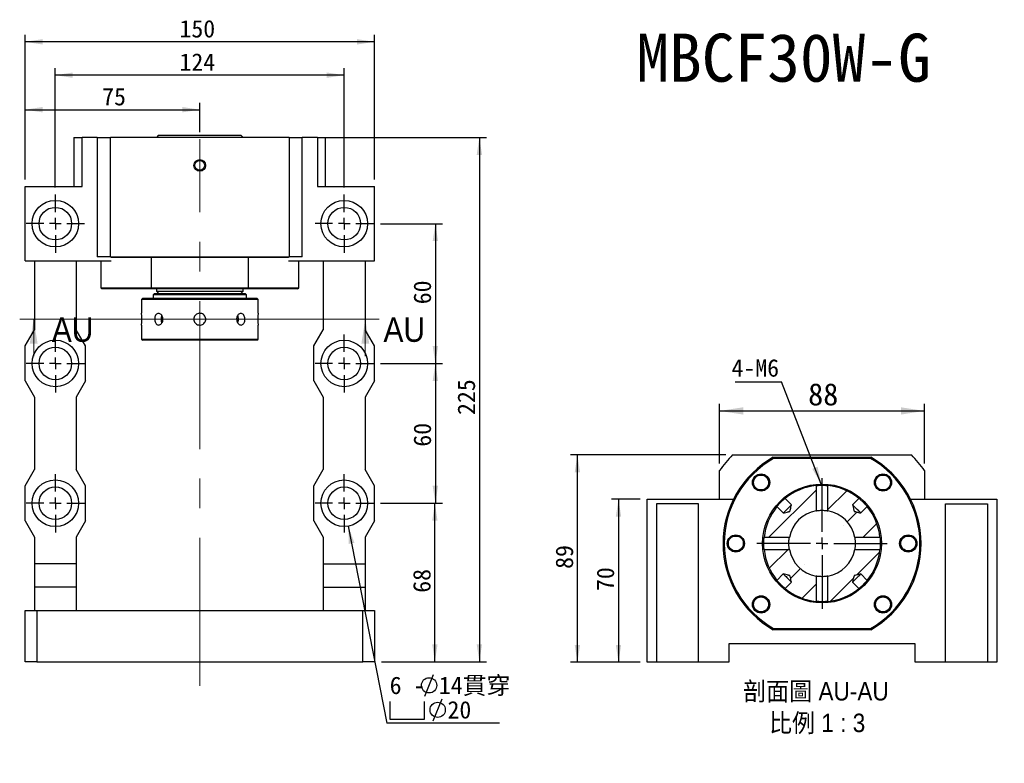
# Model space of a CAD drawing. Header units: millimetres. Extents: x 90 to 845, y 30 to 598.
# Tile 2 of 5: x 95 to 517, y 279 to 598. Entities that reach past the tile are written whole.
import ezdxf

# ---------------------------------------------------------------- set-up
doc = ezdxf.new("R2010")
doc.units = ezdxf.units.MM
doc.header["$LTSCALE"] = 3
doc.linetypes.add('CENTERX2', pattern=[20.32, 12.7, -2.54, 2.54, -2.54])
doc.layers.add('圖層0', color=7, linetype='Continuous')
doc.styles.add('SLDTEXTSTYLE0', font='MINGLIU.TTC')
doc.styles.add('SLDTEXTSTYLE1', font='GOTHIC.TTF', dxfattribs={"width": 0.913})
doc.styles.add('SLDTEXTSTYLE2', font='MINGLIU.TTC', dxfattribs={"bigfont": 'bigfont'})
doc.styles.add('SLDTEXTSTYLE3', font='GOTHIC.TTF', dxfattribs={"width": 0.913, "bigfont": 'bigfont'})
doc.styles.get("Standard").update_dxf_attribs({"font": 'MINGLIU.TTC'})
doc.dimstyles.new('SLDDIMSTYLE0', dxfattribs={"dimtxt": 0.18, "dimasz": 7.5, "dimexe": 0, "dimexo": 0.0625, "dimgap": 0, "dimtad": 0, "dimtih": 1, "dimtoh": 1, "dimdec": 0, "dimrnd": 1e-09, "dimzin": 0, "dimdsep": 46, "dimtxsty": 'Standard', "dimsah": 1, "dimcen": 0.09, "dimadec": 0, "dimazin": 0, "dimtfac": 7.5, "dimtdec": 0, "dimtofl": 0, "dimtmove": 0, "dimatfit": 3, "dimfxl": 0, "dimfrac": 2, "dimtolj": 1, "dimtzin": 0, "dimarcsym": 0})
doc.dimstyles.new('SLDDIMSTYLE3', dxfattribs={"dimtxt": 7.5, "dimasz": 7.5, "dimexe": 0, "dimexo": 0.0625, "dimgap": 1.875, "dimtad": 1, "dimrnd": 1e-09, "dimzin": 12, "dimdsep": 46, "dimtxsty": 'SLDTEXTSTYLE0', "dimsah": 1, "dimcen": 0.09, "dimadec": 0, "dimazin": 3, "dimtfac": 1, "dimtofl": 0, "dimtmove": 0, "dimatfit": 3, "dimfxl": 0, "dimfrac": 2, "dimtolj": 1, "dimtzin": 12, "dimarcsym": 0})
doc.dimstyles.new('SLDDIMSTYLE4', dxfattribs={"dimtxt": 10.169922, "dimasz": 7.5, "dimexe": 0, "dimexo": 0.0625, "dimgap": 2.54248, "dimtad": 1, "dimrnd": 1e-09, "dimzin": 12, "dimdsep": 46, "dimtxsty": 'SLDTEXTSTYLE0', "dimsah": 1, "dimcen": 0.09, "dimadec": 0, "dimazin": 3, "dimtfac": 1, "dimtofl": 0, "dimtmove": 0, "dimatfit": 3, "dimfxl": 0, "dimfrac": 2, "dimtolj": 1, "dimtzin": 12, "dimarcsym": 0})

# ---------------------------------------------------------------- blocks, each defined once
blk = doc.blocks.new('_D_1')
at = {"layer": '圖層0', "color": 7}
for p, q in [((97.12, 529.57), (97.12, 562.48)), ((172.12, 549.77), (172.12, 562.48)), ((97.12, 559.48), (172.12, 559.48))]:
    blk.add_line(p, q, dxfattribs=at)
for points in [[(97.12, 559.48), (104.62, 558.33), (104.62, 560.64)], [(172.12, 559.48), (164.62, 560.64), (164.62, 558.33)]]:
    blk.add_solid(points, dxfattribs=at)
at = {"layer": '圖層0', "color": 7, "insert": (130.23, 568.85), "char_height": 7.5, "attachment_point": 1, "style": 'SLDTEXTSTYLE0'}
blk.add_mtext('75', dxfattribs=at)
blk = doc.blocks.new('_D_2')
at = {"layer": '圖層0', "color": 7}
for p, q in [((110.12, 526.07), (110.12, 577.3)), ((234.12, 526.07), (234.12, 577.3)), ((234.12, 574.3), (110.12, 574.3))]:
    blk.add_line(p, q, dxfattribs=at)
for points in [[(110.12, 574.3), (117.62, 573.14), (117.62, 575.45)], [(234.12, 574.3), (226.62, 575.45), (226.62, 573.14)]]:
    blk.add_solid(points, dxfattribs=at)
at = {"layer": '圖層0', "color": 7, "insert": (163.42, 583.66), "char_height": 7.5, "attachment_point": 1, "style": 'SLDTEXTSTYLE0'}
blk.add_mtext('124', dxfattribs=at)
blk = doc.blocks.new('_D_3')
at = {"layer": '圖層0', "color": 7}
for p, q in [((97.12, 529.57), (97.12, 591.61)), ((247.12, 588.61), (97.12, 588.61)), ((247.12, 529.57), (247.12, 591.61))]:
    blk.add_line(p, q, dxfattribs=at)
for points in [[(97.12, 588.61), (104.62, 587.45), (104.62, 589.76)], [(247.12, 588.61), (239.62, 589.76), (239.62, 587.45)]]:
    blk.add_solid(points, dxfattribs=at)
at = {"layer": '圖層0', "color": 7, "insert": (163.42, 597.97), "char_height": 7.5, "attachment_point": 1, "style": 'SLDTEXTSTYLE0'}
blk.add_mtext('150', dxfattribs=at)
blk = doc.blocks.new('_D_4')
at = {"layer": '圖層0', "color": 7}
for p, q in [((249.62, 510.57), (276.24, 510.57)), ((273.24, 510.57), (273.24, 450.57)), ((249.62, 450.57), (276.24, 450.57))]:
    blk.add_line(p, q, dxfattribs=at)
for points in [[(273.24, 510.57), (272.08, 503.07), (274.39, 503.07)], [(273.24, 450.57), (274.39, 458.07), (272.08, 458.07)]]:
    blk.add_solid(points, dxfattribs=at)
at = {"layer": '圖層0', "color": 7, "insert": (263.87, 475.99), "char_height": 7.5, "attachment_point": 1, "rotation": 90, "style": 'SLDTEXTSTYLE0'}
blk.add_mtext('60', dxfattribs=at)
blk = doc.blocks.new('_D_5')
at = {"layer": '圖層0', "color": 7}
for p, q in [((249.62, 450.57), (276.24, 450.57)), ((273.24, 450.57), (273.24, 390.57)), ((249.62, 390.57), (276.24, 390.57))]:
    blk.add_line(p, q, dxfattribs=at)
for points in [[(273.24, 450.57), (272.08, 443.07), (274.39, 443.07)], [(273.24, 390.57), (274.39, 398.07), (272.08, 398.07)]]:
    blk.add_solid(points, dxfattribs=at)
at = {"layer": '圖層0', "color": 7, "insert": (263.87, 414.86), "char_height": 7.5, "attachment_point": 1, "rotation": 90, "style": 'SLDTEXTSTYLE0'}
blk.add_mtext('60', dxfattribs=at)
blk = doc.blocks.new('_D_6')
at = {"layer": '圖層0', "color": 7}
for p, q in [((225.67, 547.57), (295.12, 547.57)), ((292.12, 547.57), (292.12, 322.57)), ((250.12, 322.57), (295.12, 322.57))]:
    blk.add_line(p, q, dxfattribs=at)
for points in [[(292.12, 547.57), (290.97, 540.07), (293.28, 540.07)], [(292.12, 322.57), (293.28, 330.07), (290.97, 330.07)]]:
    blk.add_solid(points, dxfattribs=at)
at = {"layer": '圖層0', "color": 7, "insert": (282.76, 428.48), "char_height": 7.5, "attachment_point": 1, "rotation": 90, "style": 'SLDTEXTSTYLE0'}
blk.add_mtext('225', dxfattribs=at)
blk = doc.blocks.new('_D_7')
at = {"layer": '圖層0', "color": 7}
for p, q in [((249.62, 390.57), (276.03, 390.57)), ((273.03, 322.57), (273.03, 390.57)), ((250.12, 322.57), (276.03, 322.57))]:
    blk.add_line(p, q, dxfattribs=at)
for points in [[(273.03, 390.57), (271.88, 383.07), (274.18, 383.07)], [(273.03, 322.57), (274.18, 330.07), (271.88, 330.07)]]:
    blk.add_solid(points, dxfattribs=at)
at = {"layer": '圖層0', "color": 7, "insert": (263.67, 352.18), "char_height": 7.5, "attachment_point": 1, "rotation": 90, "style": 'SLDTEXTSTYLE0'}
blk.add_mtext('68', dxfattribs=at)
blk = doc.blocks.new('SW_SYMBOL_HOLE_DIAM')
at = {"layer": '圖層0', "color": 0}
blk.add_line((900, 0), (2100, 3000), dxfattribs=at)
blk.add_circle((1500, 1500), 1050, dxfattribs=at)
blk = doc.blocks.new('SW_SYMBOL_HOLE_SPOT')
at = {"layer": '圖層0', "color": 0}
for p, q in [((0, 2625), (0, 225)), ((4800, 225), (4800, 2625)), ((0, 225), (4800, 225))]:
    blk.add_line(p, q, dxfattribs=at)
blk = doc.blocks.new('SW_NOTE_1')
at = {"layer": '圖層0', "color": 0}
blk.add_line((48.27, 0), (0, 0), dxfattribs=at)
at = {"layer": '圖層0', "color": 0, "xscale": 0.003121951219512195, "yscale": 0.003121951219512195, "zscale": 0.003121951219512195}
for name, p in [('SW_SYMBOL_HOLE_DIAM', (13.41, 11.61)), ('SW_SYMBOL_HOLE_SPOT', (1.2, 1.11)), ('SW_SYMBOL_HOLE_DIAM', (17.12, 1.11))]:
    blk.add_blockref(name, p, dxfattribs=at)
at = {"layer": '圖層0', "color": 0, "char_height": 7.5, "attachment_point": 1}
for s, insert, style in [('6 - ', (1.2, 20.05), 'SLDTEXTSTYLE0'), ('14\\M+18AD1\\M+190FA', (22.31, 20.05), 'SLDTEXTSTYLE2'), ('20', (26.02, 9.55), 'SLDTEXTSTYLE0')]:
    blk.add_mtext(s, dxfattribs=dict(at, insert=insert, style=style))
blk = doc.blocks.new('SW_CENTERMARKSYMBOL_1')
at = {"layer": '圖層0', "color": 0}
for p, q in [((0, 5), (0, 12.5)), ((-5, 0), (-12.5, 0)), ((0, 0), (-2.5, 0)), ((0, 0), (0, 2.5)), ((0, 0), (0, -2.5)), ((0, 0), (2.5, 0)), ((5, 0), (12.5, 0)), ((0, -5), (0, -12.5))]:
    blk.add_line(p, q, dxfattribs=at)
blk = doc.blocks.new('SW_CENTERMARKSYMBOL_2')
at = {"layer": '圖層0', "color": 0}
for p, q in [((0, 5), (0, 12.5)), ((-5, 0), (-12.5, 0)), ((0, 0), (-2.5, 0)), ((0, 0), (0, 2.5)), ((0, 0), (0, -2.5)), ((0, 0), (2.5, 0)), ((5, 0), (12.5, 0)), ((0, -5), (0, -12.5))]:
    blk.add_line(p, q, dxfattribs=at)
blk = doc.blocks.new('SW_CENTERMARKSYMBOL_3')
at = {"layer": '圖層0', "color": 0}
for p, q in [((0, 5), (0, 12.5)), ((-5, 0), (-12.5, 0)), ((0, 0), (-2.5, 0)), ((0, 0), (0, 2.5)), ((0, 0), (0, -2.5)), ((0, 0), (2.5, 0)), ((5, 0), (12.5, 0)), ((0, -5), (0, -12.5))]:
    blk.add_line(p, q, dxfattribs=at)
blk = doc.blocks.new('SW_CENTERMARKSYMBOL_4')
at = {"layer": '圖層0', "color": 0}
for p, q in [((0, 5), (0, 12.5)), ((-5, 0), (-12.5, 0)), ((0, 0), (-2.5, 0)), ((0, 0), (0, 2.5)), ((0, 0), (0, -2.5)), ((0, 0), (2.5, 0)), ((5, 0), (12.5, 0)), ((0, -5), (0, -12.5))]:
    blk.add_line(p, q, dxfattribs=at)
blk = doc.blocks.new('SW_CENTERMARKSYMBOL_5')
at = {"layer": '圖層0', "color": 0}
for p, q in [((0, 5), (0, 12.5)), ((-5, 0), (-12.5, 0)), ((0, 0), (-2.5, 0)), ((0, 0), (0, 2.5)), ((0, 0), (0, -2.5)), ((0, 0), (2.5, 0)), ((5, 0), (12.5, 0)), ((0, -5), (0, -12.5))]:
    blk.add_line(p, q, dxfattribs=at)
blk = doc.blocks.new('SW_CENTERMARKSYMBOL_6')
at = {"layer": '圖層0', "color": 0}
for p, q in [((0, 5), (0, 12.5)), ((-5, 0), (-12.5, 0)), ((0, 0), (-2.5, 0)), ((0, 0), (0, 2.5)), ((0, 0), (0, -2.5)), ((0, 0), (2.5, 0)), ((5, 0), (12.5, 0)), ((0, -5), (0, -12.5))]:
    blk.add_line(p, q, dxfattribs=at)
blk = doc.blocks.new('_D_8')
at = {"layer": '圖層0', "color": 7}
for p, q in [((395.2, 407.63), (395.2, 433.21)), ((483.2, 407.63), (483.2, 433.21)), ((395.2, 430.21), (483.2, 430.21))]:
    blk.add_line(p, q, dxfattribs=at)
for points in [[(395.2, 430.21), (405.37, 428.64), (405.37, 431.77)], [(483.2, 430.21), (473.03, 431.77), (473.03, 428.64)]]:
    blk.add_solid(points, dxfattribs=at)
at = {"layer": '圖層0', "color": 7, "insert": (433.24, 442.1), "char_height": 9.525, "attachment_point": 1, "style": 'SLDTEXTSTYLE0'}
blk.add_mtext('88', dxfattribs=at)
blk = doc.blocks.new('_D_9')
at = {"layer": '圖層0', "color": 7}
for p, q in [((361.2, 392.32), (348.83, 392.32)), ((351.83, 392.32), (351.83, 322.32)), ((361.2, 322.32), (348.83, 322.32))]:
    blk.add_line(p, q, dxfattribs=at)
for points in [[(351.83, 392.32), (350.68, 384.82), (352.99, 384.82)], [(351.83, 322.32), (352.99, 329.82), (350.68, 329.82)]]:
    blk.add_solid(points, dxfattribs=at)
at = {"layer": '圖層0', "color": 7, "insert": (342.47, 352.93), "char_height": 7.5, "attachment_point": 1, "rotation": 90, "style": 'SLDTEXTSTYLE0'}
blk.add_mtext('70', dxfattribs=at)
blk = doc.blocks.new('_D_10')
at = {"layer": '圖層0', "color": 7}
for p, q in [((397.84, 411.32), (331.2, 411.32)), ((334.2, 322.32), (334.2, 411.32)), ((361.2, 322.32), (331.2, 322.32))]:
    blk.add_line(p, q, dxfattribs=at)
for points in [[(334.2, 411.32), (333.05, 403.82), (335.36, 403.82)], [(334.2, 322.32), (335.36, 329.82), (333.05, 329.82)]]:
    blk.add_solid(points, dxfattribs=at)
at = {"layer": '圖層0', "color": 7, "insert": (324.84, 362.43), "char_height": 7.5, "attachment_point": 1, "rotation": 90, "style": 'SLDTEXTSTYLE0'}
blk.add_mtext('89', dxfattribs=at)
blk = doc.blocks.new('SW_NOTE_2')
at = {"layer": '圖層0', "color": 0, "char_height": 7.9375, "attachment_point": 2, "style": 'SLDTEXTSTYLE3'}
for s, insert in [('\\M+19655\\M+196CA\\M+19AA4 AU-AU', (32.99, 10.14)), ('\\M+194E4\\M+197E1 1 : 3', (33.51, -3.44))]:
    blk.add_mtext(s, dxfattribs=dict(at, insert=insert))
blk = doc.blocks.new('SW_NOTE_3')
at = {"layer": '圖層0', "color": 0}
blk.add_line((-19.91, 0), (0, 0), dxfattribs=at)
at = {"layer": '圖層0', "color": 0, "insert": (-21.41, 9.7), "char_height": 7.5, "attachment_point": 1, "style": 'SLDTEXTSTYLE0'}
blk.add_mtext('4-M6', dxfattribs=at)
blk = doc.blocks.new('SW_CENTERMARKSYMBOL_7')
at = {"layer": '圖層0', "color": 0}
for p, q in [((0, 5), (0, 28)), ((-5, 0), (-28, 0)), ((0, 0), (-2.5, 0)), ((0, 0), (0, 2.5)), ((0, 0), (0, -2.5)), ((0, 0), (2.5, 0)), ((5, 0), (28, 0)), ((0, -5), (0, -28))]:
    blk.add_line(p, q, dxfattribs=at)

msp = doc.modelspace()

# ---------------------------------------------------------------- hatches: boundary and pattern name
at = {"linetype": 'Continuous', "lineweight": 18}
h = msp.add_hatch(dxfattribs=at)
h.set_pattern_fill('ANSI31', scale=3, style=0)
edge = h.paths.add_edge_path(flags=0)
edge.add_line((423.381, 392.68), (426.121, 389.94))
edge.add_spline(control_points=[(426.121, 389.94), (425.958, 389.286), (425.795, 388.633), (425.631, 387.98), (425.577, 387.764), (425.525, 387.549), (425.465, 387.335), (425.45, 387.281), (425.437, 387.225), (425.411, 387.175), (425.403, 387.16), (425.393, 387.146), (425.38, 387.135), (425.367, 387.124), (425.352, 387.115), (425.337, 387.109), (425.31, 387.097), (425.282, 387.088), (425.254, 387.079), (425.202, 387.064), (425.15, 387.05), (425.098, 387.036), (424.999, 387.01), (424.899, 386.985), (424.8, 386.959), (424.607, 386.911), (424.415, 386.863), (424.222, 386.814), (423.85, 386.721), (423.478, 386.628), (423.106, 386.535), (422.933, 386.492), (422.76, 386.449), (422.587, 386.406)], knot_values=[0.009641, 0.009641, 0.009641, 0.009641, 0.0116618, 0.0116618, 0.0116618, 0.0123274, 0.0123274, 0.0123274, 0.012496, 0.012496, 0.012496, 0.0125475, 0.0125475, 0.0125475, 0.0125979, 0.0125979, 0.0125979, 0.0126855, 0.0126855, 0.0126855, 0.0128452, 0.0128452, 0.0128452, 0.0131511, 0.0131511, 0.0131511, 0.0137413, 0.0137413, 0.0137413, 0.0148826, 0.0148826, 0.0148826, 0.0154131, 0.0154131, 0.0154131, 0.0154131], weights=[1, 1, 1, 1, 1, 1, 1, 1, 1, 1, 1, 1, 1, 1, 1, 1, 1, 1, 1, 1, 1, 1, 1, 1, 1, 1, 1, 1, 1, 1, 1, 1, 1, 1], degree=3, periodic=0)
edge.add_line((422.587, 386.406), (419.847, 389.146))
edge.add_arc((439.203, 373.324), 25, 140.73691, 174.14786)
edge.add_line((414.333, 375.873), (425.183, 375.873))
edge.add_arc((439.203, 373.324), 14.25, 100.30452, 169.69548, ccw=False)
edge.add_line((436.654, 387.344), (436.654, 398.193))
edge.add_arc((439.203, 373.324), 25, 95.85214, 129.26309)
h = msp.add_hatch(dxfattribs=at)
h.set_pattern_fill('ANSI31', scale=3, style=0)
edge = h.paths.add_edge_path(flags=0)
edge.add_line((452.285, 389.94), (455.025, 392.68))
edge.add_arc((439.203, 373.324), 25, 50.73691, 84.14786)
edge.add_line((441.752, 398.193), (441.752, 387.344))
edge.add_arc((439.203, 373.324), 14.25, 10.30452, 79.69548, ccw=False)
edge.add_line((453.223, 375.873), (464.073, 375.873))
edge.add_arc((439.203, 373.324), 25, 5.85214, 39.26309)
edge.add_line((458.559, 389.146), (455.819, 386.406))
edge.add_spline(control_points=[(455.819, 386.406), (455.166, 386.569), (454.512, 386.732), (453.859, 386.896), (453.644, 386.95), (453.428, 387.002), (453.214, 387.061), (453.16, 387.076), (453.105, 387.089), (453.055, 387.116), (453.04, 387.124), (453.025, 387.134), (453.014, 387.147), (453.003, 387.16), (452.995, 387.175), (452.988, 387.19), (452.976, 387.217), (452.967, 387.245), (452.959, 387.273), (452.943, 387.325), (452.929, 387.377), (452.916, 387.428), (452.889, 387.528), (452.864, 387.628), (452.839, 387.727), (452.79, 387.92), (452.742, 388.112), (452.694, 388.304), (452.601, 388.677), (452.508, 389.049), (452.415, 389.421), (452.372, 389.594), (452.329, 389.767), (452.285, 389.94)], knot_values=[0.009641, 0.009641, 0.009641, 0.009641, 0.0116618, 0.0116618, 0.0116618, 0.0123274, 0.0123274, 0.0123274, 0.012496, 0.012496, 0.012496, 0.0125475, 0.0125475, 0.0125475, 0.0125979, 0.0125979, 0.0125979, 0.0126855, 0.0126855, 0.0126855, 0.0128452, 0.0128452, 0.0128452, 0.0131511, 0.0131511, 0.0131511, 0.0137413, 0.0137413, 0.0137413, 0.0148826, 0.0148826, 0.0148826, 0.0154131, 0.0154131, 0.0154131, 0.0154131], weights=[1, 1, 1, 1, 1, 1, 1, 1, 1, 1, 1, 1, 1, 1, 1, 1, 1, 1, 1, 1, 1, 1, 1, 1, 1, 1, 1, 1, 1, 1, 1, 1, 1, 1], degree=3, periodic=0)
h = msp.add_hatch(dxfattribs=at)
h.set_pattern_fill('ANSI31', scale=3, style=0)
edge = h.paths.add_edge_path(flags=0)
edge.add_spline(control_points=[(422.587, 360.242), (422.76, 360.198), (422.933, 360.155), (423.106, 360.112), (423.478, 360.019), (423.85, 359.926), (424.222, 359.833), (424.415, 359.785), (424.607, 359.737), (424.8, 359.688), (424.899, 359.663), (424.999, 359.637), (425.098, 359.611), (425.15, 359.598), (425.202, 359.584), (425.254, 359.568), (425.282, 359.56), (425.31, 359.551), (425.337, 359.539), (425.352, 359.532), (425.367, 359.524), (425.38, 359.513), (425.393, 359.502), (425.403, 359.487), (425.411, 359.472), (425.437, 359.422), (425.45, 359.367), (425.465, 359.313), (425.525, 359.099), (425.577, 358.883), (425.631, 358.668), (425.795, 358.015), (425.958, 357.361), (426.121, 356.707)], knot_values=[0.0016636, 0.0016636, 0.0016636, 0.0016636, 0.0021986, 0.0021986, 0.0021986, 0.0033494, 0.0033494, 0.0033494, 0.0039446, 0.0039446, 0.0039446, 0.0042531, 0.0042531, 0.0042531, 0.0044141, 0.0044141, 0.0044141, 0.0045025, 0.0045025, 0.0045025, 0.0045533, 0.0045533, 0.0045533, 0.0046052, 0.0046052, 0.0046052, 0.0047753, 0.0047753, 0.0047753, 0.0054464, 0.0054464, 0.0054464, 0.0074842, 0.0074842, 0.0074842, 0.0074842], weights=[1, 1, 1, 1, 1, 1, 1, 1, 1, 1, 1, 1, 1, 1, 1, 1, 1, 1, 1, 1, 1, 1, 1, 1, 1, 1, 1, 1, 1, 1, 1, 1, 1, 1], degree=3, periodic=0)
edge.add_line((426.121, 356.707), (423.381, 353.968))
edge.add_arc((439.203, 373.324), 25, 230.73691, 264.14786)
edge.add_line((436.654, 348.454), (436.654, 359.304))
edge.add_arc((439.203, 373.324), 14.25, 190.30452, 259.69548, ccw=False)
edge.add_line((425.183, 370.775), (414.333, 370.775))
edge.add_arc((439.203, 373.324), 25, 185.85214, 219.26309)
edge.add_line((419.847, 357.502), (422.587, 360.242))
h = msp.add_hatch(dxfattribs=at)
h.set_pattern_fill('ANSI31', scale=3, style=0)
edge = h.paths.add_edge_path(flags=0)
edge.add_spline(control_points=[(452.285, 356.707), (452.516, 357.633), (452.527, 358.649), (452.998, 359.478), (453.005, 359.49), (453.014, 359.502), (453.025, 359.511), (453.036, 359.521), (453.049, 359.529), (453.062, 359.536), (453.126, 359.566), (453.196, 359.581), (453.265, 359.6), (453.536, 359.673), (453.808, 359.739), (454.081, 359.807), (454.66, 359.952), (455.24, 360.097), (455.819, 360.242)], knot_values=[0.0043516, 0.0043516, 0.0043516, 0.0043516, 0.0072121, 0.0072121, 0.0072121, 0.0072539, 0.0072539, 0.0072539, 0.0072973, 0.0072973, 0.0072973, 0.0075046, 0.0075046, 0.0075046, 0.0083244, 0.0083244, 0.0083244, 0.0100701, 0.0100701, 0.0100701, 0.0100701], weights=[1, 1, 1, 1, 1, 1, 1, 1, 1, 1, 1, 1, 1, 1, 1, 1, 1, 1, 1], degree=3, periodic=0)
edge.add_line((455.819, 360.242), (458.559, 357.502))
edge.add_arc((439.203, 373.324), 25, 320.73691, 354.14786)
edge.add_line((464.073, 370.775), (453.223, 370.775))
edge.add_arc((439.203, 373.324), 14.25, 280.30452, 349.69548, ccw=False)
edge.add_line((441.752, 359.304), (441.752, 348.454))
edge.add_arc((439.203, 373.324), 25, 275.85214, 309.26309)
edge.add_line((455.025, 353.968), (452.285, 356.707))

# ---------------------------------------------------------------- linework, layer by layer
at = {"color": 7, "linetype": 'Continuous', "lineweight": 25}
for p, q in [((118.123, 547.572), (118.123, 526.572)), ((118.123, 547.572), (121.576, 547.572)), ((121.576, 526.572), (121.576, 547.572)), ((128.123, 547.572), (121.576, 547.572)), ((128.123, 547.572), (128.123, 496.272)), ((128.123, 547.572), (133.756, 547.572)), ((133.756, 496.272), (133.756, 547.572)), ((210.489, 547.572), (133.756, 547.572)), ((154.473, 548.572), (153.473, 547.572)), ((154.473, 548.572), (189.773, 548.572)), ((190.773, 547.572), (189.773, 548.572)), ((210.489, 547.572), (210.489, 496.272)), ((210.489, 547.572), (216.123, 547.572)), ((216.123, 496.272), (216.123, 547.572)), ((222.67, 547.572), (216.123, 547.572)), ((222.67, 547.572), (222.67, 526.572)), ((222.67, 547.572), (226.123, 547.572)), ((226.123, 526.572), (226.123, 547.572)), ((97.123, 494.572), (97.123, 526.572)), ((97.123, 526.572), (121.576, 526.572)), ((222.67, 526.572), (247.123, 526.572)), ((247.123, 494.572), (247.123, 526.572)), ((97.123, 494.572), (134.106, 494.572)), ((101.123, 494.572), (101.123, 465.072)), ((119.123, 494.572), (119.123, 465.072)), ((133.756, 496.272), (128.123, 496.272)), ((129.623, 494.572), (129.623, 483.072)), ((133.756, 496.272), (210.489, 496.272)), ((151.212, 496.072), (134.106, 496.072)), ((151.265, 496.272), (151.212, 496.072)), ((193.033, 496.072), (151.212, 496.072)), ((151.212, 496.072), (151.212, 483.072)), ((193.033, 496.072), (192.981, 496.272)), ((193.033, 483.072), (193.033, 496.072)), ((210.139, 496.072), (193.033, 496.072)), ((210.139, 494.572), (247.123, 494.572)), ((216.123, 496.272), (210.489, 496.272)), ((214.623, 483.072), (214.623, 494.572)), ((225.123, 494.572), (225.123, 465.072)), ((243.123, 494.572), (243.123, 465.072)), ((129.623, 483.072), (130.123, 482.572)), ((129.623, 483.072), (151.212, 483.072)), ((151.344, 482.572), (130.123, 482.572)), ((151.212, 483.072), (193.033, 483.072)), ((151.212, 483.072), (151.344, 482.572)), ((192.901, 482.572), (151.344, 482.572)), ((153.473, 482.572), (153.473, 481.572)), ((190.773, 481.572), (190.773, 482.572)), ((192.901, 482.572), (193.033, 483.072)), ((214.123, 482.572), (192.901, 482.572)), ((193.033, 483.072), (214.623, 483.072)), ((214.123, 482.572), (214.623, 483.072)), ((147.623, 478.572), (147.123, 478.072)), ((147.123, 478.072), (147.123, 472.09)), ((197.123, 478.072), (147.123, 478.072)), ((147.623, 478.572), (196.623, 478.572)), ((152.623, 480.572), (152.123, 480.072)), ((152.123, 480.072), (152.123, 478.572)), ((192.123, 480.072), (152.123, 480.072)), ((152.623, 480.572), (191.623, 480.572)), ((153.473, 481.572), (154.473, 480.572)), ((153.473, 481.572), (190.773, 481.572)), ((189.773, 480.572), (190.773, 481.572)), ((192.123, 480.072), (191.623, 480.572)), ((192.123, 478.572), (192.123, 480.072)), ((197.123, 478.072), (196.623, 478.572)), ((197.123, 472.122), (197.123, 478.072)), ((97.123, 458.072), (101.123, 465.072)), ((123.123, 458.072), (119.123, 465.072)), ((147.123, 467.022), (147.123, 461.072)), ((197.123, 461.072), (197.123, 467.054)), ((221.123, 458.072), (225.123, 465.072)), ((247.123, 458.072), (243.123, 465.072)), ((147.123, 461.072), (147.623, 460.572)), ((147.123, 461.072), (172.123, 461.072)), ((172.123, 461.072), (197.123, 461.072)), ((196.623, 460.572), (197.123, 461.072)), ((97.123, 443.072), (97.123, 458.072)), ((123.123, 443.072), (123.123, 458.072)), ((172.123, 460.572), (147.623, 460.572)), ((196.623, 460.572), (172.123, 460.572)), ((221.123, 443.072), (221.123, 458.072)), ((247.123, 443.072), (247.123, 458.072)), ((97.123, 443.072), (101.123, 436.072)), ((123.123, 443.072), (119.123, 436.072)), ((221.123, 443.072), (225.123, 436.072)), ((247.123, 443.072), (243.123, 436.072)), ((101.123, 436.072), (101.123, 405.072)), ((119.123, 436.072), (119.123, 405.072)), ((225.123, 436.072), (225.123, 405.072)), ((243.123, 436.072), (243.123, 405.072)), ((400.837, 411.324), (477.57, 411.324)), ((418.293, 410.324), (418.425, 409.824)), ((418.293, 410.324), (460.114, 410.324)), ((459.982, 409.824), (460.114, 410.324)), ((459.982, 409.824), (418.425, 409.824)), ((97.123, 398.072), (101.123, 405.072)), ((123.123, 398.072), (119.123, 405.072)), ((221.123, 398.072), (225.123, 405.072)), ((247.123, 398.072), (243.123, 405.072)), ((395.203, 392.324), (395.203, 404.629)), ((410.747, 401.892), (411.437, 402.517)), ((462.371, 400.927), (462.797, 401.756)), ((483.203, 404.629), (483.203, 392.324)), ((97.123, 383.072), (97.123, 398.072)), ((123.123, 383.072), (123.123, 398.072)), ((221.123, 383.072), (221.123, 398.072)), ((247.123, 383.072), (247.123, 398.072)), ((436.654, 398.193), (436.654, 387.344)), ((441.752, 387.344), (441.752, 398.193)), ((364.203, 322.324), (364.203, 392.324)), ((364.203, 392.324), (401.187, 392.324)), ((368.203, 390.324), (368.203, 322.324)), ((386.203, 390.324), (368.203, 390.324)), ((386.203, 322.324), (386.203, 390.324)), ((419.847, 389.146), (422.587, 386.406)), ((426.121, 389.94), (423.381, 392.68)), ((455.025, 392.68), (452.285, 389.94)), ((455.819, 386.406), (458.559, 389.146)), ((477.22, 392.324), (514.203, 392.324)), ((492.203, 322.324), (492.203, 390.324)), ((492.203, 390.324), (510.203, 390.324)), ((510.203, 390.324), (510.203, 322.324)), ((514.203, 392.324), (514.203, 322.324)), ((97.123, 383.072), (101.123, 376.072)), ((123.123, 383.072), (119.123, 376.072)), ((221.123, 383.072), (225.123, 376.072)), ((247.123, 383.072), (243.123, 376.072)), ((101.123, 376.072), (101.123, 364.572)), ((119.123, 376.072), (119.123, 364.572)), ((225.123, 376.072), (225.123, 364.572)), ((243.123, 376.072), (243.123, 364.572)), ((425.183, 375.873), (414.333, 375.873)), ((464.073, 375.873), (453.223, 375.873)), ((473.208, 374.764), (473.634, 375.593)), ((405.198, 371.883), (404.772, 371.055)), ((414.333, 370.775), (425.183, 370.775)), ((453.223, 370.775), (464.073, 370.775)), ((119.123, 364.572), (101.123, 364.572)), ((101.123, 364.572), (101.123, 354.572)), ((119.123, 364.572), (119.123, 354.572)), ((225.123, 364.572), (243.123, 364.572)), ((225.123, 364.572), (225.123, 354.572)), ((243.123, 364.572), (243.123, 354.572)), ((422.587, 360.242), (419.847, 357.502)), ((436.654, 359.304), (436.654, 348.454)), ((441.752, 348.454), (441.752, 359.304)), ((458.559, 357.502), (455.819, 360.242)), ((423.381, 353.968), (426.121, 356.707)), ((452.285, 356.707), (455.025, 353.968)), ((119.123, 354.572), (101.123, 354.572)), ((101.123, 354.572), (101.123, 344.572)), ((119.123, 354.572), (119.123, 344.572)), ((225.123, 354.572), (243.123, 354.572)), ((225.123, 354.572), (225.123, 344.572)), ((243.123, 354.572), (243.123, 344.572)), ((97.123, 322.572), (97.123, 344.572)), ((97.123, 344.572), (102.123, 344.572)), ((102.123, 344.572), (102.123, 322.572)), ((102.123, 344.572), (242.123, 344.572)), ((242.123, 322.572), (242.123, 344.572)), ((242.123, 344.572), (247.123, 344.572)), ((247.123, 344.572), (247.123, 322.572)), ((416.035, 345.72), (415.61, 344.892)), ((467.66, 344.756), (466.969, 344.131)), ((418.293, 336.324), (418.425, 336.824)), ((460.114, 336.324), (418.293, 336.324)), ((418.425, 336.824), (459.982, 336.824)), ((459.982, 336.824), (460.114, 336.324)), ((479.203, 330.324), (399.203, 330.324)), ((399.203, 330.324), (399.203, 322.324)), ((479.203, 322.324), (479.203, 330.324)), ((102.123, 322.572), (97.123, 322.572)), ((102.123, 322.572), (242.123, 322.572)), ((247.123, 322.572), (242.123, 322.572)), ((368.203, 322.324), (364.203, 322.324)), ((386.203, 322.324), (368.203, 322.324)), ((399.203, 322.324), (386.203, 322.324)), ((492.203, 322.324), (479.203, 322.324)), ((510.203, 322.324), (492.203, 322.324)), ((514.203, 322.324), (510.203, 322.324))]:
    msp.add_line(p, q, dxfattribs=at)
at = {"color": 7, "linetype": 'Continuous', "lineweight": 18}
for p, q in [((249.17, 469.642), (94.823, 469.642)), ((100.823, 453.682), (100.823, 469.642)), ((243.17, 453.682), (243.17, 469.642))]:
    msp.add_line(p, q, dxfattribs=at)
at = {"color": 7, "linetype": 'Continuous', "lineweight": 25, "flags": 128}
for points in [[(426.121, 389.94), (426.06, 389.879), (425.903, 389.722), (425.659, 389.478), (425.342, 389.161), (424.97, 388.789), (424.563, 388.382), (424.145, 387.964), (423.738, 387.557), (423.365, 387.184), (423.049, 386.868), (422.805, 386.624), (422.648, 386.467), (422.587, 386.406)], [(455.819, 386.406), (455.758, 386.467), (455.601, 386.624), (455.358, 386.868), (455.041, 387.184), (454.669, 387.557), (454.262, 387.964), (453.843, 388.382), (453.436, 388.789), (453.064, 389.161), (452.747, 389.478), (452.503, 389.722), (452.347, 389.879), (452.285, 389.94)], [(422.587, 360.242), (422.648, 360.18), (422.805, 360.024), (423.049, 359.78), (423.365, 359.463), (423.738, 359.091), (424.145, 358.684), (424.563, 358.265), (424.97, 357.858), (425.342, 357.486), (425.659, 357.169), (425.903, 356.925), (426.06, 356.769), (426.121, 356.707)], [(452.285, 356.707), (452.347, 356.769), (452.503, 356.925), (452.747, 357.169), (453.064, 357.486), (453.436, 357.858), (453.843, 358.265), (454.262, 358.684), (454.669, 359.091), (455.041, 359.463), (455.358, 359.78), (455.601, 360.024), (455.758, 360.18), (455.819, 360.242)]]:
    msp.add_lwpolyline(points, dxfattribs=at)
at = {"color": 7, "linetype": 'Continuous', "lineweight": 25}
for centre, radius in [((172.123, 535.572), 2.5), ((172.123, 535.572), 2.1), ((110.123, 510.572), 10), ((234.123, 510.572), 10), ((110.123, 510.572), 7), ((234.123, 510.572), 7), ((110.123, 450.572), 10), ((110.123, 450.572), 7), ((234.123, 450.572), 10), ((234.123, 450.572), 7), ((413.04, 399.487), 3.7), ((413.04, 399.487), 3.4), ((413.04, 399.487), 3.2), ((465.366, 399.487), 3.7), ((465.366, 399.487), 3.4), ((465.366, 399.487), 3.2), ((110.123, 390.572), 10), ((110.123, 390.572), 7), ((234.123, 390.572), 10), ((234.123, 390.572), 7), ((439.203, 373.324), 25.5), ((402.203, 373.324), 3.7), ((402.203, 373.324), 3.4), ((402.203, 373.324), 3.2), ((476.203, 373.324), 3.7), ((476.203, 373.324), 3.4), ((476.203, 373.324), 3.2), ((413.04, 347.161), 3.7), ((465.366, 347.161), 3.7), ((413.04, 347.161), 3.4), ((413.04, 347.161), 3.2), ((465.366, 347.161), 3.4), ((465.366, 347.161), 3.2)]:
    msp.add_circle(centre, radius, dxfattribs=at)
for centre, radius, start, end in [((122.193, 469.572), 25.06, 354.15999, 5.7674), ((158.796, 469.572), 3.297, 152.57202, 207.72845), ((185.588, 469.524), 3.152, 332.16035, 0.87896), ((185.588, 469.62), 3.153, 359.12321, 27.79798), ((222.053, 469.572), 25.06, 174.15999, 185.7674), ((439.203, 373.324), 54, 135.27509, 144.56906), ((439.203, 373.324), 42.5, 119.47293, 240.52707), ((439.203, 373.324), 42.5, 299.47293, 60.52707), ((439.203, 373.324), 54, 35.43094, 44.72491), ((439.203, 373.324), 42, 119.65185, 240.34815), ((439.203, 373.324), 42, 299.65185, 60.34815), ((439.203, 373.324), 25, 95.85214, 129.26309), ((439.203, 373.324), 25, 50.73691, 84.14786), ((439.203, 373.324), 25, 140.73691, 174.14786), ((439.203, 373.324), 25, 5.85214, 39.26309), ((439.203, 373.324), 14.25, 100.30452, 169.69548), ((439.203, 373.324), 14.25, 10.30452, 79.69548), ((439.203, 373.324), 25, 185.85214, 219.26309), ((439.203, 373.324), 14.25, 190.30452, 259.69548), ((439.203, 373.324), 14.25, 280.30452, 349.69548), ((439.203, 373.324), 25, 320.73691, 354.14786), ((439.203, 373.324), 25, 230.73691, 264.14786), ((439.203, 373.324), 25, 275.85214, 309.26309)]:
    msp.add_arc(centre, radius, start, end, dxfattribs=at)
for points, knots in [([(156.301, 469.572), (156.28, 469.292), (156.237, 468.731), (155.906, 467.984), (155.428, 467.415), (154.846, 467.088), (154.239, 467.041), (153.677, 467.278), (153.215, 467.771), (152.895, 468.468), (152.745, 469.291), (152.777, 470.143), (152.986, 470.93), (153.357, 471.566), (153.86, 471.978), (154.446, 472.12), (155.051, 471.975), (155.605, 471.561), (156.036, 470.923), (156.268, 470.221), (156.292, 469.756), (156.301, 469.572)], [0, 0, 0, 0, 0.0535056, 0.1070049, 0.1606726, 0.214451, 0.2680472, 0.3214535, 0.3749562, 0.4286913, 0.4824361, 0.5359481, 0.5893495, 0.6429346, 0.6967104, 0.750388, 0.8038323, 0.8572714, 0.9109396, 0.9647183, 1, 1, 1, 1]), ([(172.123, 472.122), (172.409, 472.094), (172.98, 472.038), (173.742, 471.601), (174.323, 470.956), (174.657, 470.149), (174.705, 469.279), (174.463, 468.443), (173.96, 467.734), (173.249, 467.23), (172.41, 466.989), (171.541, 467.04), (170.738, 467.373), (170.09, 467.953), (169.668, 468.717), (169.524, 469.577), (169.672, 470.435), (170.094, 471.196), (170.743, 471.772), (171.46, 472.078), (171.934, 472.11), (172.123, 472.122)], [0, 0, 0, 0, 0.0534991, 0.1069912, 0.1606571, 0.21444, 0.2680329, 0.3214254, 0.3749195, 0.4286577, 0.4824035, 0.5359089, 0.5893017, 0.6428814, 0.6966607, 0.7503394, 0.8037723, 0.8571989, 0.9108674, 0.964649, 1, 1, 1, 1]), ([(191.48, 469.572), (191.462, 469.292), (191.427, 468.731), (191.152, 467.984), (190.736, 467.415), (190.199, 467.088), (189.599, 467.041), (189.003, 467.278), (188.482, 467.771), (188.102, 468.468), (187.919, 469.291), (187.958, 470.143), (188.212, 470.93), (188.645, 471.566), (189.202, 471.978), (189.808, 472.12), (190.392, 471.975), (190.893, 471.561), (191.261, 470.923), (191.452, 470.221), (191.472, 469.756), (191.48, 469.572)], [0, 0, 0, 0, 0.0535056, 0.1070049, 0.1606726, 0.214451, 0.2680472, 0.3214535, 0.3749562, 0.4286913, 0.4824361, 0.5359481, 0.5893495, 0.6429346, 0.6967104, 0.750388, 0.8038323, 0.8572714, 0.9109396, 0.9647183, 1, 1, 1, 1]), ([(415.445, 401.78), (415.292, 401.924), (415.005, 402.194), (414.503, 402.487), (413.987, 402.689), (413.444, 402.801), (412.889, 402.822), (412.154, 402.726), (411.394, 402.436), (410.927, 402.044), (410.747, 401.892)], [0, 0, 0, 0, 0.1205082, 0.2264544, 0.3324004, 0.4383462, 0.5442923, 0.6502383, 0.8644387, 1, 1, 1, 1]), ([(415.712, 397.296), (415.842, 397.452), (416.225, 397.91), (416.489, 398.897), (416.454, 400.067), (416.069, 401.076), (415.63, 401.571), (415.445, 401.78)], [0, 0, 0, 0, 0.1228824, 0.3616897, 0.5986955, 0.8307418, 1, 1, 1, 1]), ([(466.807, 402.482), (466.613, 402.562), (466.249, 402.714), (465.675, 402.81), (465.121, 402.817), (464.574, 402.73), (464.047, 402.554), (463.393, 402.205), (462.785, 401.665), (462.487, 401.133), (462.371, 400.927)], [0, 0, 0, 0, 0.1205083, 0.2264542, 0.3324001, 0.4383461, 0.5442919, 0.6502382, 0.8644384, 1, 1, 1, 1]), ([(468.759, 399.887), (468.757, 399.97), (468.744, 400.443), (468.331, 401.234), (467.643, 402.043), (467.055, 402.352), (466.807, 402.482)], [0, 0, 0, 0, 0.07323261, 0.41734326, 0.75425255, 1, 1, 1, 1]), ([(436.654, 398.193), (436.685, 398.197), (436.751, 398.203), (437.177, 398.244), (437.823, 398.289), (438.54, 398.318), (439.299, 398.327), (440.061, 398.314), (440.823, 398.274), (441.401, 398.228), (441.699, 398.199), (441.738, 398.195), (441.752, 398.193)], [0, 0, 0, 0, 0.1007452, 0.2094583, 0.3186637, 0.4280993, 0.5000321, 0.6088929, 0.7177394, 0.8269395, 0.9363777, 1, 1, 1, 1]), ([(419.847, 389.146), (419.856, 389.157), (419.881, 389.187), (420.068, 389.415), (420.437, 389.846), (420.94, 390.403), (421.526, 391.009), (422.131, 391.593), (422.686, 392.094), (423.116, 392.462), (423.341, 392.647), (423.37, 392.671), (423.381, 392.68)], [0, 0, 0, 0, 0.0644079, 0.1731154, 0.2821967, 0.3916663, 0.500936, 0.6097307, 0.7185148, 0.8277654, 0.9372409, 1, 1, 1, 1]), ([(422.587, 386.406), (422.76, 386.449), (423.305, 386.585), (424.043, 386.769), (424.707, 386.936), (425.051, 387.023), (425.231, 387.072), (425.326, 387.101), (425.383, 387.132), (425.435, 387.208), (425.503, 387.498), (425.749, 388.413), (425.961, 389.285), (426.121, 389.94)], [0, 0, 0, 0, 0.0923131, 0.2908875, 0.3935892, 0.4468133, 0.4746054, 0.4898318, 0.4985623, 0.5074121, 0.536472, 0.6513173, 1, 1, 1, 1]), ([(452.285, 389.94), (452.329, 389.767), (452.465, 389.222), (452.649, 388.484), (452.815, 387.82), (452.903, 387.476), (452.951, 387.296), (452.981, 387.201), (453.011, 387.144), (453.087, 387.092), (453.378, 387.024), (454.293, 386.778), (455.164, 386.566), (455.819, 386.406)], [0, 0, 0, 0, 0.0923131, 0.2908875, 0.3935892, 0.4468133, 0.4746054, 0.4898318, 0.4985623, 0.5074121, 0.536472, 0.6513173, 1, 1, 1, 1]), ([(455.025, 392.68), (455.036, 392.671), (455.067, 392.646), (455.294, 392.459), (455.725, 392.09), (456.282, 391.587), (456.889, 391.001), (457.473, 390.396), (457.973, 389.841), (458.341, 389.411), (458.526, 389.186), (458.551, 389.157), (458.559, 389.146)], [0, 0, 0, 0, 0.0644079, 0.1731154, 0.2821967, 0.3916663, 0.500936, 0.6097307, 0.7185148, 0.8277654, 0.9372409, 1, 1, 1, 1]), ([(436.654, 387.344), (436.658, 387.345), (436.676, 387.348), (436.856, 387.381), (437.346, 387.457), (438.05, 387.534), (438.886, 387.579), (439.752, 387.572), (440.554, 387.516), (441.204, 387.436), (441.649, 387.363), (441.718, 387.35), (441.752, 387.344)], [0, 0, 0, 0, 0.0262981, 0.133718, 0.2417404, 0.3513072, 0.4609724, 0.5691568, 0.6765924, 0.7851178, 0.8949382, 1, 1, 1, 1]), ([(477.644, 376.319), (477.45, 376.399), (477.086, 376.551), (476.512, 376.647), (475.958, 376.654), (475.411, 376.567), (474.884, 376.391), (474.23, 376.042), (473.622, 375.502), (473.324, 374.97), (473.208, 374.764)], [0, 0, 0, 0, 0.1205083, 0.2264543, 0.3324005, 0.4383466, 0.544292, 0.6502385, 0.8644386, 1, 1, 1, 1]), ([(479.596, 373.724), (479.594, 373.807), (479.581, 374.28), (479.168, 375.071), (478.48, 375.88), (477.892, 376.189), (477.644, 376.319)], [0, 0, 0, 0, 0.0732328, 0.4173435, 0.7542531, 1, 1, 1, 1]), ([(398.78, 373.488), (398.778, 373.214), (398.774, 372.548), (399.226, 371.574), (399.928, 370.768), (400.515, 370.459), (400.763, 370.329)], [0, 0, 0, 0, 0.2055736, 0.5005459, 0.7893453, 1, 1, 1, 1]), ([(414.333, 370.775), (414.333, 370.779), (414.331, 370.798), (414.312, 370.985), (414.268, 371.486), (414.224, 372.198), (414.2, 373.036), (414.205, 373.905), (414.238, 374.709), (414.284, 375.354), (414.324, 375.778), (414.33, 375.842), (414.333, 375.873)], [0, 0, 0, 0, 0.0279889, 0.1366608, 0.2455394, 0.3549148, 0.4643057, 0.5732072, 0.6818795, 0.7909323, 0.9003914, 1, 1, 1, 1]), ([(425.183, 370.775), (425.182, 370.778), (425.179, 370.797), (425.146, 370.976), (425.07, 371.467), (424.993, 372.17), (424.948, 373.006), (424.955, 373.873), (425.011, 374.675), (425.091, 375.325), (425.164, 375.77), (425.177, 375.839), (425.183, 375.873)], [0, 0, 0, 0, 0.0262981, 0.133718, 0.2417404, 0.3513072, 0.4609724, 0.5691568, 0.6765924, 0.7851178, 0.8949382, 1, 1, 1, 1]), ([(453.223, 375.873), (453.229, 375.845), (453.24, 375.785), (453.307, 375.385), (453.387, 374.756), (453.442, 374.028), (453.46, 373.249), (453.436, 372.471), (453.367, 371.712), (453.286, 371.133), (453.233, 370.83), (453.226, 370.79), (453.223, 370.775)], [0, 0, 0, 0, 0.0943266, 0.2018669, 0.3108868, 0.4207345, 0.5000453, 0.6081055, 0.7161251, 0.8252008, 0.9350422, 1, 1, 1, 1]), ([(464.073, 375.873), (464.076, 375.841), (464.083, 375.776), (464.123, 375.35), (464.169, 374.704), (464.198, 373.987), (464.206, 373.228), (464.193, 372.466), (464.154, 371.704), (464.108, 371.126), (464.078, 370.828), (464.074, 370.789), (464.073, 370.775)], [0, 0, 0, 0, 0.1007452, 0.2094583, 0.3186637, 0.4280993, 0.5000321, 0.6088929, 0.7177394, 0.8269395, 0.9363777, 1, 1, 1, 1]), ([(400.763, 370.329), (400.956, 370.248), (401.321, 370.097), (401.894, 370), (402.448, 369.994), (402.996, 370.08), (403.522, 370.256), (404.176, 370.606), (404.785, 371.146), (405.083, 371.677), (405.198, 371.883)], [0, 0, 0, 0, 0.1205083, 0.2264543, 0.3324005, 0.4383466, 0.544292, 0.6502385, 0.8644386, 1, 1, 1, 1]), ([(426.121, 356.707), (425.961, 357.363), (425.749, 358.234), (425.503, 359.149), (425.435, 359.44), (425.383, 359.516), (425.326, 359.546), (425.231, 359.576), (425.051, 359.624), (424.707, 359.712), (424.043, 359.878), (423.305, 360.062), (422.76, 360.198), (422.587, 360.242)], [0, 0, 0, 0, 0.3486827, 0.463528, 0.4925879, 0.5014377, 0.5101682, 0.5253946, 0.5531867, 0.6064108, 0.7091125, 0.9076869, 1, 1, 1, 1]), ([(441.752, 359.304), (441.749, 359.303), (441.73, 359.3), (441.551, 359.267), (441.06, 359.191), (440.357, 359.113), (439.521, 359.068), (438.654, 359.076), (437.852, 359.132), (437.202, 359.211), (436.757, 359.284), (436.688, 359.297), (436.654, 359.304)], [0, 0, 0, 0, 0.0262981, 0.133718, 0.2417404, 0.3513072, 0.4609724, 0.5691568, 0.6765924, 0.7851178, 0.8949382, 1, 1, 1, 1]), ([(455.819, 360.242), (455.239, 360.099), (454.386, 359.89), (453.47, 359.647), (453.112, 359.564), (453.023, 359.514), (452.827, 359.225), (452.634, 358.593), (452.472, 357.652), (452.348, 357.022), (452.285, 356.707)], [0, 0, 0, 0, 0.3087673, 0.4537816, 0.4903991, 0.4980919, 0.5054832, 0.6683616, 0.8341588, 1, 1, 1, 1]), ([(423.381, 353.968), (423.37, 353.977), (423.34, 354.001), (423.112, 354.189), (422.681, 354.557), (422.124, 355.061), (421.518, 355.647), (420.934, 356.252), (420.433, 356.806), (420.065, 357.237), (419.88, 357.461), (419.856, 357.491), (419.847, 357.502)], [0, 0, 0, 0, 0.0644079, 0.1731154, 0.2821967, 0.3916663, 0.500936, 0.6097307, 0.7185148, 0.8277654, 0.9372409, 1, 1, 1, 1]), ([(458.559, 357.502), (458.55, 357.49), (458.526, 357.46), (458.338, 357.233), (457.969, 356.802), (457.466, 356.245), (456.88, 355.638), (456.275, 355.054), (455.721, 354.554), (455.29, 354.185), (455.065, 354), (455.036, 353.976), (455.025, 353.968)], [0, 0, 0, 0, 0.0644079, 0.1731154, 0.2821967, 0.3916663, 0.500936, 0.6097307, 0.7185148, 0.8277654, 0.9372409, 1, 1, 1, 1]), ([(409.617, 347.325), (409.615, 347.051), (409.611, 346.385), (410.063, 345.411), (410.765, 344.605), (411.352, 344.296), (411.6, 344.166)], [0, 0, 0, 0, 0.2055733, 0.5005456, 0.7893448, 1, 1, 1, 1]), ([(441.752, 348.454), (441.748, 348.454), (441.729, 348.452), (441.542, 348.432), (441.041, 348.389), (440.329, 348.345), (439.491, 348.32), (438.621, 348.326), (437.818, 348.359), (437.173, 348.404), (436.749, 348.444), (436.685, 348.451), (436.654, 348.454)], [0, 0, 0, 0, 0.0279889, 0.1366608, 0.2455394, 0.3549148, 0.4643057, 0.5732072, 0.6818795, 0.7909323, 0.9003914, 1, 1, 1, 1]), ([(462.05, 347.984), (462.023, 347.905), (461.868, 347.458), (461.975, 346.573), (462.334, 345.573), (462.775, 345.076), (462.961, 344.867)], [0, 0, 0, 0, 0.0732328, 0.4173432, 0.7542528, 1, 1, 1, 1]), ([(411.6, 344.166), (411.794, 344.085), (412.158, 343.934), (412.731, 343.837), (413.285, 343.831), (413.833, 343.918), (414.359, 344.093), (415.013, 344.443), (415.622, 344.983), (415.92, 345.514), (416.035, 345.72)], [0, 0, 0, 0, 0.1205083, 0.2264542, 0.3324001, 0.4383461, 0.5442919, 0.6502382, 0.8644384, 1, 1, 1, 1]), ([(462.961, 344.867), (463.114, 344.723), (463.401, 344.453), (463.904, 344.161), (464.42, 343.959), (464.963, 343.847), (465.517, 343.825), (466.252, 343.921), (467.013, 344.212), (467.479, 344.604), (467.66, 344.756)], [0, 0, 0, 0, 0.1205082, 0.2264544, 0.3324004, 0.4383462, 0.5442923, 0.6502383, 0.8644387, 1, 1, 1, 1])]:
    msp.add_open_spline(points, degree=3, knots=knots, dxfattribs=at)
at = {"color": 7, "linetype": 'Continuous', "lineweight": 18}
for points in [[(100.823, 469.642), (99.143, 459.142), (102.503, 459.142)], [(243.17, 469.642), (241.49, 459.142), (244.85, 459.142)]]:
    msp.add_solid(points, dxfattribs=at)
at = {"layer": '圖層0', "color": 7, "linetype": 'CENTERX2', "lineweight": 18, "ltscale": 1.666667}
msp.add_line((172.123, 312.249), (172.123, 546.773), dxfattribs=at)

# ---------------------------------------------------------------- block references
at = {"layer": '圖層0', "color": 7}
for name, p in [('SW_CENTERMARKSYMBOL_2', (110.123, 510.572)), ('SW_CENTERMARKSYMBOL_1', (234.123, 510.572)), ('SW_CENTERMARKSYMBOL_3', (110.123, 450.572)), ('SW_CENTERMARKSYMBOL_4', (234.123, 450.572)), ('SW_NOTE_3', (421.766, 442.714)), ('SW_CENTERMARKSYMBOL_6', (110.123, 390.572)), ('SW_CENTERMARKSYMBOL_5', (234.123, 390.572)), ('SW_CENTERMARKSYMBOL_7', (439.203, 373.324)), ('SW_NOTE_1', (252.429, 296.143))]:
    msp.add_blockref(name, p, dxfattribs=at)
at = {"layer": '圖層0'}
msp.add_blockref('SW_NOTE_2', (403.582, 303.737), dxfattribs=at)

# ---------------------------------------------------------------- texts
at = {"color": 7, "linetype": 'Continuous', "char_height": 10.5, "attachment_point": 1, "style": 'SLDTEXTSTYLE1'}
for insert in [(108.629, 470.351), (250.977, 470.351)]:
    msp.add_mtext('AU', dxfattribs=dict(at, insert=insert))
at = {"layer": '圖層0', "color": 7, "insert": (359.516, 592.122), "char_height": 20.6375, "attachment_point": 1, "style": 'SLDTEXTSTYLE0'}
msp.add_mtext('MBCF30W-G', dxfattribs=at)

# ---------------------------------------------------------------- dimensions: what is measured, and where the dimension line sits
at = {"layer": '圖層0', "color": 7}
for base, p1, p2, dimstyle, picture, middle in [((97.123, 588.606), (247.123, 526.572), (97.123, 526.572), 'SLDDIMSTYLE3', '_D_3', (170.018, 588.606)), ((110.123, 574.298), (234.123, 523.072), (110.123, 523.072), 'SLDDIMSTYLE3', '_D_2', (170.018, 574.298)), ((172.123, 559.481), (97.123, 526.572), (172.123, 546.773), 'SLDDIMSTYLE3', '_D_1', (134.623, 559.481)), ((483.203, 430.209), (395.203, 404.629), (483.203, 404.629), 'SLDDIMSTYLE4', '_D_8', (439.203, 430.209))]:
    dim = msp.add_linear_dim(base=base, p1=p1, p2=p2, dimstyle=dimstyle, dxfattribs=at)
    dim.commit()
    dim.dimension.update_dxf_attribs({"geometry": picture, "text_midpoint": middle, "dimtype": 160})
for base, p1, p2, picture, middle in [((292.123, 322.572), (222.67, 547.572), (247.123, 322.572), '_D_6', (292.123, 435.072)), ((273.235, 450.572), (246.623, 510.572), (246.623, 450.572), '_D_4', (273.235, 480.387)), ((273.235, 390.572), (246.623, 450.572), (246.623, 390.572), '_D_5', (273.235, 419.256)), ((334.203, 411.324), (364.203, 322.324), (400.837, 411.324), '_D_10', (334.203, 366.824)), ((273.031, 390.572), (247.123, 322.572), (246.623, 390.572), '_D_7', (273.031, 356.572)), ((351.832, 322.324), (364.203, 392.324), (364.203, 322.324), '_D_9', (351.832, 357.324))]:
    dim = msp.add_linear_dim(base=base, p1=p1, p2=p2, angle=90, dimstyle='SLDDIMSTYLE3', dxfattribs=at)
    dim.commit()
    dim.dimension.update_dxf_attribs({"geometry": picture, "text_midpoint": middle, "dimtype": 160})

# ---------------------------------------------------------------- leaders
for points in [[(438.876, 398.822), (421.766, 442.714)], [(235.84, 380.721), (252.429, 296.143)]]:
    msp.add_leader(points, dimstyle='SLDDIMSTYLE0', dxfattribs=at)

doc.saveas('drawing.dxf')
